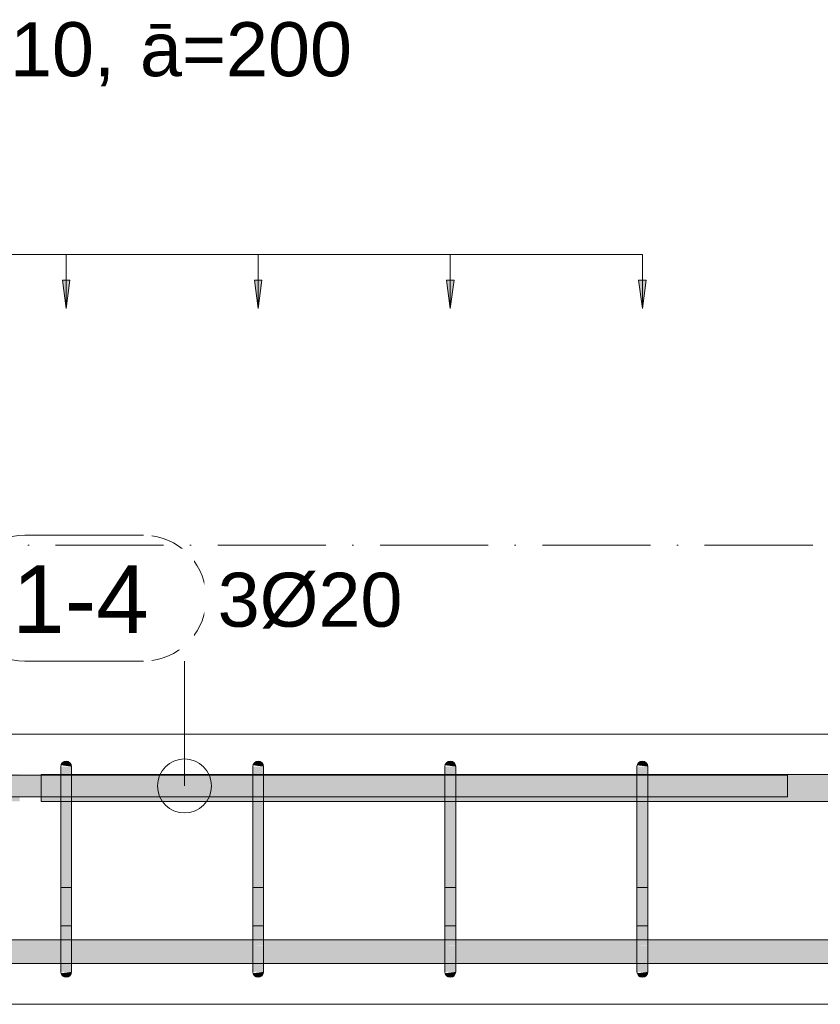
# Model space of a CAD drawing. Header units: millimetres. Extents: x -25607 to 9385, y 1894 to 10168.
# Tile 54 of 181: x -10780 to -10040, y 8670 to 9581. Entities that reach past the tile are written whole.
import ezdxf

# ---------------------------------------------------------------- set-up
doc = ezdxf.new("R2010")
doc.units = ezdxf.units.MM
doc.linetypes.add('Čerchovaná', pattern=[150, 100, -25, 0, -25])
for name, color, linetype, lineweight in [('A-ANNO-DIMS', 211, 'Continuous', 5), ('A-ANNO-DIMS-25', 211, 'Continuous', 5), ('A-FLOR-LEVL', 51, 'Continuous', 5), ('S-BEAM', 12, 'Continuous', 9), ('S-RBAR', 171, 'Continuous', 5), ('S-RBAR-IDEN', 171, 'Continuous', 5)]:
    doc.layers.add(name, color=color, linetype=linetype, lineweight=lineweight)
doc.styles.add('Arial', font='arial.ttf', dxfattribs={"height": 50})
doc.styles.add('Arial_1', font='arial.ttf', dxfattribs={"height": 62.5})
doc.dimstyles.new('Výztuž_kusy__řezy_', dxfattribs={"dimscale": 304.8, "dimtxt": 0.18, "dimasz": 0, "dimexe": 0, "dimexo": 0.0625, "dimgap": 0.082021, "dimtad": 1, "dimdec": 0, "dimzin": 0, "dimdsep": 46, "dimtxsty": 'Arial_1', "dimblk1": 'NONE', "dimblk2": 'NONE', "dimsah": 1, "dimcen": 0.09, "dimazin": 0, "dimtfac": 1, "dimtdec": 4, "dimtix": 1, "dimtmove": 0, "dimatfit": 3, "dimfxl": 0.164042, "dimfxlon": 1, "dimtvp": 1, "dimtfill": 1, "dimtolj": 1, "dimtzin": 0, "dimarcsym": 2})

# ---------------------------------------------------------------- blocks, each defined once
blk = doc.blocks.new('Popisek výztuže - _Typ_ množství_PRAVÝ _řezy_-573729-V4')
at = {"layer": 'S-RBAR-IDEN'}
for p, q in [((-24857.77, 9096.15), (-24967.46, 9096.15)), ((-24967.46, 8979.71), (-24857.77, 8979.71))]:
    blk.add_line(p, q, dxfattribs=at)
for centre, start, end in [((-24967.46, 9037.93), 90, 270), ((-24857.77, 9037.93), 277.64339, 82.35661)]:
    blk.add_arc(centre, 58.22, start, end, dxfattribs=at)
blk = doc.blocks.new('DIMBLOCK147-V4')
at = {"layer": 'A-ANNO-DIMS-25'}
for points in [[(-10914.71, 9314.03), (-10911.25, 9340.32), (-10918.17, 9340.32)], [(-10737.07, 9314.03), (-10733.61, 9340.32), (-10740.53, 9340.32)]]:
    blk.add_hatch(color=256, dxfattribs=at).paths.add_polyline_path(points)
for p, q in [((-10914.71, 9364.03), (-10737.07, 9364.03)), ((-10914.71, 9364.03), (-10914.71, 9364.03)), ((-10914.71, 9364.03), (-10914.71, 9314.03)), ((-10737.07, 9364.03), (-10737.07, 9364.03)), ((-10737.07, 9364.03), (-10737.07, 9314.03)), ((-10911.25, 9340.32), (-10918.17, 9340.32)), ((-10918.17, 9340.32), (-10914.71, 9314.03)), ((-10914.71, 9314.03), (-10911.25, 9340.32)), ((-10733.61, 9340.32), (-10740.53, 9340.32)), ((-10740.53, 9340.32), (-10737.07, 9314.03)), ((-10737.07, 9314.03), (-10733.61, 9340.32))]:
    blk.add_line(p, q, dxfattribs=at)
blk = doc.blocks.new('_None')
blk = doc.blocks.new('DIMBLOCK148-V4')
at = {"layer": 'A-ANNO-DIMS-25'}
for points in [[(-10737.07, 9314.03), (-10733.61, 9340.32), (-10740.53, 9340.32)], [(-10559.43, 9314.03), (-10555.96, 9340.32), (-10562.89, 9340.32)]]:
    blk.add_hatch(color=256, dxfattribs=at).paths.add_polyline_path(points)
for p, q in [((-10737.07, 9364.03), (-10559.43, 9364.03)), ((-10737.07, 9364.03), (-10737.07, 9364.03)), ((-10737.07, 9364.03), (-10737.07, 9314.03)), ((-10559.43, 9364.03), (-10559.43, 9364.03)), ((-10559.43, 9364.03), (-10559.43, 9314.03)), ((-10733.61, 9340.32), (-10740.53, 9340.32)), ((-10740.53, 9340.32), (-10737.07, 9314.03)), ((-10737.07, 9314.03), (-10733.61, 9340.32)), ((-10555.96, 9340.32), (-10562.89, 9340.32)), ((-10562.89, 9340.32), (-10559.43, 9314.03)), ((-10559.43, 9314.03), (-10555.96, 9340.32))]:
    blk.add_line(p, q, dxfattribs=at)
blk = doc.blocks.new('DIMBLOCK149-V4')
at = {"layer": 'A-ANNO-DIMS-25'}
for points in [[(-10559.43, 9314.03), (-10555.96, 9340.32), (-10562.89, 9340.32)], [(-10381.78, 9314.03), (-10378.32, 9340.32), (-10385.24, 9340.32)]]:
    blk.add_hatch(color=256, dxfattribs=at).paths.add_polyline_path(points)
for p, q in [((-10559.43, 9364.03), (-10381.78, 9364.03)), ((-10559.43, 9364.03), (-10559.43, 9364.03)), ((-10559.43, 9364.03), (-10559.43, 9314.03)), ((-10381.78, 9364.03), (-10381.78, 9364.03)), ((-10381.78, 9364.03), (-10381.78, 9314.03)), ((-10555.96, 9340.32), (-10562.89, 9340.32)), ((-10562.89, 9340.32), (-10559.43, 9314.03)), ((-10559.43, 9314.03), (-10555.96, 9340.32)), ((-10378.32, 9340.32), (-10385.24, 9340.32)), ((-10385.24, 9340.32), (-10381.78, 9314.03)), ((-10381.78, 9314.03), (-10378.32, 9340.32))]:
    blk.add_line(p, q, dxfattribs=at)
blk = doc.blocks.new('DIMBLOCK150-V4')
at = {"layer": 'A-ANNO-DIMS-25'}
for points in [[(-10381.78, 9314.03), (-10378.32, 9340.32), (-10385.24, 9340.32)], [(-10204.14, 9314.03), (-10200.68, 9340.32), (-10207.6, 9340.32)]]:
    blk.add_hatch(color=256, dxfattribs=at).paths.add_polyline_path(points)
for p, q in [((-10381.78, 9364.03), (-10204.14, 9364.03)), ((-10381.78, 9364.03), (-10381.78, 9364.03)), ((-10381.78, 9364.03), (-10381.78, 9314.03)), ((-10204.14, 9364.03), (-10204.14, 9364.03)), ((-10204.14, 9364.03), (-10204.14, 9314.03)), ((-10378.32, 9340.32), (-10385.24, 9340.32)), ((-10385.24, 9340.32), (-10381.78, 9314.03)), ((-10381.78, 9314.03), (-10378.32, 9340.32)), ((-10200.68, 9340.32), (-10207.6, 9340.32)), ((-10207.6, 9340.32), (-10204.14, 9314.03)), ((-10204.14, 9314.03), (-10200.68, 9340.32))]:
    blk.add_line(p, q, dxfattribs=at)
blk = doc.blocks.new('DIMBLOCK151-V4')
at = {"layer": 'A-ANNO-DIMS-25'}
for points in [[(-11270, 9314.03), (-11266.54, 9340.32), (-11273.46, 9340.32)], [(-11092.36, 9314.03), (-11088.9, 9340.32), (-11095.82, 9340.32)], [(-10914.71, 9314.03), (-10911.25, 9340.32), (-10918.17, 9340.32)], [(-10737.07, 9314.03), (-10733.61, 9340.32), (-10740.53, 9340.32)], [(-10559.43, 9314.03), (-10555.96, 9340.32), (-10562.89, 9340.32)], [(-10381.78, 9314.03), (-10378.32, 9340.32), (-10385.24, 9340.32)], [(-10204.14, 9314.03), (-10200.68, 9340.32), (-10207.6, 9340.32)]]:
    blk.add_hatch(color=256, dxfattribs=at).paths.add_polyline_path(points)
for p, q in [((-11270, 9364.03), (-10204.14, 9364.03)), ((-11270, 9364.03), (-11092.36, 9364.03)), ((-11270, 9364.03), (-11270, 9364.03)), ((-11270, 9364.03), (-11270, 9314.03)), ((-11092.36, 9364.03), (-10914.71, 9364.03)), ((-11092.36, 9364.03), (-11092.36, 9364.03)), ((-11092.36, 9364.03), (-11092.36, 9314.03)), ((-10914.71, 9364.03), (-10737.07, 9364.03)), ((-10914.71, 9364.03), (-10914.71, 9364.03)), ((-10914.71, 9364.03), (-10914.71, 9314.03)), ((-10737.07, 9364.03), (-10559.43, 9364.03)), ((-10737.07, 9364.03), (-10737.07, 9364.03)), ((-10737.07, 9364.03), (-10737.07, 9314.03)), ((-10559.43, 9364.03), (-10381.78, 9364.03)), ((-10559.43, 9364.03), (-10559.43, 9364.03)), ((-10559.43, 9364.03), (-10559.43, 9314.03)), ((-10381.78, 9364.03), (-10204.14, 9364.03)), ((-10381.78, 9364.03), (-10381.78, 9364.03)), ((-10381.78, 9364.03), (-10381.78, 9314.03)), ((-10204.14, 9364.03), (-10204.14, 9364.03)), ((-10204.14, 9364.03), (-10204.14, 9314.03)), ((-11266.54, 9340.32), (-11273.46, 9340.32)), ((-11273.46, 9340.32), (-11270, 9314.03)), ((-11270, 9314.03), (-11266.54, 9340.32)), ((-11088.9, 9340.32), (-11095.82, 9340.32)), ((-11095.82, 9340.32), (-11092.36, 9314.03)), ((-11092.36, 9314.03), (-11088.9, 9340.32)), ((-10911.25, 9340.32), (-10918.17, 9340.32)), ((-10918.17, 9340.32), (-10914.71, 9314.03)), ((-10914.71, 9314.03), (-10911.25, 9340.32)), ((-10733.61, 9340.32), (-10740.53, 9340.32)), ((-10740.53, 9340.32), (-10737.07, 9314.03)), ((-10737.07, 9314.03), (-10733.61, 9340.32)), ((-10555.96, 9340.32), (-10562.89, 9340.32)), ((-10562.89, 9340.32), (-10559.43, 9314.03)), ((-10559.43, 9314.03), (-10555.96, 9340.32)), ((-10378.32, 9340.32), (-10385.24, 9340.32)), ((-10385.24, 9340.32), (-10381.78, 9314.03)), ((-10381.78, 9314.03), (-10378.32, 9340.32)), ((-10200.68, 9340.32), (-10207.6, 9340.32)), ((-10207.6, 9340.32), (-10204.14, 9314.03)), ((-10204.14, 9314.03), (-10200.68, 9340.32))]:
    blk.add_line(p, q, dxfattribs=at)

msp = doc.modelspace()

# ---------------------------------------------------------------- hatches: boundary and pattern name
at = {"layer": 'S-RBAR'}
for points in [[(-10732.07, 8890), (-10732.24, 8891.29), (-10732.74, 8892.5), (-10733.53, 8893.54), (-10734.57, 8894.33), (-10735.78, 8894.83), (-10737.07, 8895), (-10738.36, 8894.83), (-10739.57, 8894.33), (-10740.61, 8893.54), (-10741.4, 8892.5), (-10741.9, 8891.29), (-10732.24, 8890.02)], [(-10554.43, 8890), (-10554.6, 8891.29), (-10555.1, 8892.5), (-10555.89, 8893.54), (-10556.93, 8894.33), (-10558.13, 8894.83), (-10559.43, 8895), (-10560.72, 8894.83), (-10561.93, 8894.33), (-10562.96, 8893.54), (-10563.76, 8892.5), (-10564.26, 8891.29), (-10554.6, 8890.02)], [(-10376.78, 8890), (-10376.95, 8891.29), (-10377.45, 8892.5), (-10378.25, 8893.54), (-10379.28, 8894.33), (-10380.49, 8894.83), (-10381.78, 8895), (-10383.76, 8894.55), (-10384.28, 8894.33), (-10385.32, 8893.54), (-10386.11, 8892.5), (-10386.61, 8891.29), (-10376.95, 8890.02)], [(-10199.14, 8890), (-10199.31, 8891.29), (-10199.81, 8892.5), (-10200.6, 8893.54), (-10201.64, 8894.33), (-10202.84, 8894.83), (-10204.14, 8895), (-10205.43, 8894.83), (-10206.64, 8894.33), (-10207.67, 8893.54), (-10208.47, 8892.5), (-10208.97, 8891.29), (-10199.31, 8890.02)], [(-10732.07, 8865), (-10732.07, 8890), (-10742.07, 8890), (-10742.07, 8865)], [(-10554.43, 8865), (-10554.43, 8890), (-10564.43, 8890), (-10564.43, 8865)], [(-10383.76, 8865), (-10376.78, 8865), (-10376.78, 8890), (-10386.78, 8890), (-10386.78, 8865)], [(-10199.14, 8865), (-10199.14, 8890), (-10209.14, 8890), (-10209.14, 8865)], [(-10769.56, 8862.07), (-10760, 8862.07), (-10760, 8882.07), (-10780, 8882.07), (-10780, 8862.07)], [(-10742.07, 8725), (-10732.07, 8725), (-10732.07, 8865), (-10742.07, 8865), (-10742.07, 8741.44)], [(-10564.43, 8725), (-10554.43, 8725), (-10554.43, 8865), (-10564.43, 8865), (-10564.43, 8741.44)], [(-10383.76, 8725), (-10376.78, 8725), (-10376.78, 8865), (-10386.78, 8865), (-10386.78, 8725)], [(-10209.14, 8725), (-10199.14, 8725), (-10199.14, 8865), (-10209.14, 8865), (-10209.14, 8741.44)], [(-10737.07, 8695), (-10735.78, 8695.17), (-10734.57, 8695.67), (-10733.53, 8696.46), (-10732.74, 8697.5), (-10732.24, 8698.71), (-10732.24, 8699.98), (-10741.9, 8698.71), (-10741.4, 8697.5), (-10740.61, 8696.46), (-10739.57, 8695.67), (-10738.36, 8695.17)], [(-10559.43, 8695), (-10558.13, 8695.17), (-10556.93, 8695.67), (-10555.89, 8696.46), (-10555.1, 8697.5), (-10554.6, 8698.71), (-10554.6, 8699.98), (-10564.26, 8698.71), (-10563.76, 8697.5), (-10562.96, 8696.46), (-10561.93, 8695.67), (-10560.72, 8695.17)], [(-10381.78, 8695), (-10380.49, 8695.17), (-10379.28, 8695.67), (-10378.25, 8696.46), (-10377.45, 8697.5), (-10376.95, 8698.71), (-10376.95, 8699.98), (-10386.61, 8698.71), (-10386.11, 8697.5), (-10385.32, 8696.46), (-10383.76, 8695.45), (-10383.08, 8695.17)], [(-10204.14, 8695), (-10202.84, 8695.17), (-10201.64, 8695.67), (-10200.6, 8696.46), (-10199.81, 8697.5), (-10199.31, 8698.71), (-10199.31, 8699.98), (-10208.97, 8698.71), (-10208.47, 8697.5), (-10207.67, 8696.46), (-10206.64, 8695.67), (-10205.43, 8695.17)]]:
    msp.add_hatch(color=7, dxfattribs=at).paths.add_polyline_path(points)
h = msp.add_hatch(color=7, dxfattribs=at)
h.paths.add_polyline_path([(-15557.5, 8857.8), (-15403.33, 8857.8), (-15403.33, 8882.8), (-15557.5, 8882.8), (-15557.5, 8863.81)])
h.paths.add_polyline_path([(-12307.91, 8857.8), (-12307.91, 8882.8), (-12390.45, 8882.8), (-12390.45, 8857.8), (-12312.75, 8857.8)])
h.paths.add_polyline_path([(-15393.33, 8857.8), (-15234.17, 8857.8), (-15234.17, 8882.8), (-15393.33, 8882.8), (-15393.33, 8863.81)])
h.paths.add_polyline_path([(-15224.17, 8857.8), (-15065, 8857.8), (-15065, 8882.8), (-15224.17, 8882.8), (-15224.17, 8863.81)])
h.paths.add_polyline_path([(-12483, 8857.8), (-12400.45, 8857.8), (-12400.45, 8882.8), (-12483, 8882.8), (-12483, 8863.81)])
h.paths.add_polyline_path([(-12020.27, 8857.8), (-11937.73, 8857.8), (-11937.73, 8882.8), (-12020.27, 8882.8), (-12020.27, 8863.81)])
h.paths.add_polyline_path([(-12112.82, 8857.8), (-12030.27, 8857.8), (-12030.27, 8882.8), (-12112.82, 8882.8), (-12112.82, 8863.81)])
h.paths.add_polyline_path([(-12575.54, 8857.8), (-12493, 8857.8), (-12493, 8882.8), (-12575.54, 8882.8), (-12575.54, 8863.81)])
h.paths.add_polyline_path([(-12158.43, 8857.8), (-12122.82, 8857.8), (-12122.82, 8882.8), (-12205.36, 8882.8), (-12205.36, 8857.8)])
h.paths.add_polyline_path([(-12621.38, 8857.8), (-12585.54, 8857.8), (-12585.54, 8882.8), (-12675.54, 8882.8), (-12675.54, 8857.8)])
h.paths.add_polyline_path([(-12215.36, 8857.8), (-12215.36, 8882.8), (-12297.91, 8882.8), (-12297.91, 8857.8)])
h.paths.add_polyline_path([(-12733.93, 8857.8), (-12733.93, 8882.8), (-12772.32, 8882.8), (-12772.32, 8857.8)])
h.paths.add_polyline_path([(-15055, 8857.8), (-14865, 8857.8), (-14865, 8882.8), (-15055, 8882.8), (-15055, 8863.81)])
h.paths.add_polyline_path([(-14855, 8857.8), (-14772.45, 8857.8), (-14772.45, 8882.8), (-14855, 8882.8), (-14855, 8863.81)])
h.paths.add_polyline_path([(-14669.91, 8857.8), (-14587.36, 8857.8), (-14587.36, 8882.8), (-14669.91, 8882.8), (-14669.91, 8863.81)])
h.paths.add_polyline_path([(-14762.45, 8857.8), (-14679.91, 8857.8), (-14679.91, 8882.8), (-14762.45, 8882.8), (-14762.45, 8863.81)])
h.paths.add_polyline_path([(-12685.54, 8857.8), (-12685.54, 8882.8), (-12723.93, 8882.8), (-12723.93, 8857.8)])
h.paths.add_polyline_path([(-14484.82, 8857.8), (-14402.27, 8857.8), (-14402.27, 8882.8), (-14484.82, 8882.8), (-14484.82, 8863.81)])
h.paths.add_polyline_path([(-14577.36, 8857.8), (-14494.82, 8857.8), (-14494.82, 8882.8), (-14577.36, 8882.8), (-14577.36, 8863.81)])
h.paths.add_polyline_path([(-12927.49, 8857.8), (-12927.49, 8882.8), (-12965.88, 8882.8), (-12965.88, 8857.8), (-12930.02, 8857.8)])
h.paths.add_polyline_path([(-12879.1, 8857.8), (-12879.1, 8882.8), (-12917.49, 8882.8), (-12917.49, 8857.8)])
h.paths.add_polyline_path([(-12830.71, 8857.8), (-12830.71, 8882.8), (-12869.1, 8882.8), (-12869.1, 8857.8)])
h.paths.add_polyline_path([(-12782.32, 8857.8), (-12782.32, 8882.8), (-12820.71, 8882.8), (-12820.71, 8857.8)])
h.paths.add_polyline_path([(-13072.66, 8857.8), (-13072.66, 8882.8), (-13111.05, 8882.8), (-13111.05, 8857.8), (-13084.34, 8857.8)])
h.paths.add_polyline_path([(-10919.71, 8857.8), (-10919.71, 8882.8), (-11087.36, 8882.8), (-11087.36, 8857.8), (-10923.88, 8857.8)])
h.paths.add_polyline_path([(-10780, 8857.8), (-10780, 8882.8), (-10909.71, 8882.8), (-10909.71, 8857.8)])
h.paths.add_polyline_path([(-11097.36, 8857.8), (-11097.36, 8882.8), (-11265, 8882.8), (-11265, 8857.8), (-11232.51, 8857.8)])
h.paths.add_polyline_path([(-11275, 8857.8), (-11275, 8882.8), (-11465, 8882.8), (-11465, 8857.8), (-11386.83, 8857.8)])
h.paths.add_polyline_path([(-13062.66, 8857.8), (-13024.27, 8857.8), (-13024.27, 8882.8), (-13062.66, 8882.8), (-13062.66, 8863.81)])
h.paths.add_polyline_path([(-12975.88, 8857.8), (-12975.88, 8882.8), (-13014.27, 8882.8), (-13014.27, 8857.8)])
h.paths.add_polyline_path([(-14392.27, 8857.8), (-14309.73, 8857.8), (-14309.73, 8882.8), (-14392.27, 8882.8), (-14392.27, 8863.81)])
h.paths.add_polyline_path([(-14207.18, 8857.8), (-14124.64, 8857.8), (-14124.64, 8882.8), (-14207.18, 8882.8), (-14207.18, 8863.81)])
h.paths.add_polyline_path([(-14299.73, 8857.8), (-14217.18, 8857.8), (-14217.18, 8882.8), (-14299.73, 8882.8), (-14299.73, 8863.81)])
h.paths.add_polyline_path([(-14022.09, 8857.8), (-13939.55, 8857.8), (-13939.55, 8882.8), (-14022.09, 8882.8), (-14022.09, 8863.81)])
h.paths.add_polyline_path([(-14114.64, 8857.8), (-14032.09, 8857.8), (-14032.09, 8882.8), (-14114.64, 8882.8), (-14114.64, 8863.81)])
h.paths.add_polyline_path([(-13929.55, 8857.8), (-13847, 8857.8), (-13847, 8882.8), (-13929.55, 8882.8), (-13929.55, 8863.81)])
h.paths.add_polyline_path([(-13217.83, 8857.8), (-13217.83, 8882.8), (-13256.22, 8882.8), (-13256.22, 8857.8), (-13238.66, 8857.8)])
h.paths.add_polyline_path([(-13207.83, 8857.8), (-13169.44, 8857.8), (-13169.44, 8882.8), (-13207.83, 8882.8), (-13207.83, 8863.81)])
h.paths.add_polyline_path([(-13121.05, 8857.8), (-13121.05, 8882.8), (-13159.44, 8882.8), (-13159.44, 8857.8)])
h.paths.add_polyline_path([(-11927.73, 8857.8), (-11845.18, 8857.8), (-11845.18, 8882.8), (-11927.73, 8882.8), (-11927.73, 8863.81)])
h.paths.add_polyline_path([(-11742.64, 8857.8), (-11660.09, 8857.8), (-11660.09, 8882.8), (-11742.64, 8882.8), (-11742.64, 8863.81)])
h.paths.add_polyline_path([(-11835.18, 8857.8), (-11752.64, 8857.8), (-11752.64, 8882.8), (-11835.18, 8882.8), (-11835.18, 8863.81)])
h.paths.add_polyline_path([(-13744.46, 8857.8), (-13653.33, 8857.8), (-13653.33, 8882.8), (-13744.46, 8882.8), (-13744.46, 8863.81)])
h.paths.add_polyline_path([(-13837, 8857.8), (-13754.46, 8857.8), (-13754.46, 8882.8), (-13837, 8882.8), (-13837, 8863.81)])
h.paths.add_polyline_path([(-13556.55, 8857.8), (-13556.55, 8882.8), (-13594.94, 8882.8), (-13594.94, 8857.8)])
h.paths.add_polyline_path([(-13643.33, 8857.8), (-13604.94, 8857.8), (-13604.94, 8882.8), (-13643.33, 8882.8), (-13643.33, 8863.81)])
h.paths.add_polyline_path([(-11557.55, 8857.8), (-11475, 8857.8), (-11475, 8882.8), (-11557.55, 8882.8), (-11557.55, 8863.81)])
h.paths.add_polyline_path([(-13401.38, 8857.8), (-13363, 8857.8), (-13363, 8882.8), (-13401.38, 8882.8), (-13401.38, 8863.81)])
h.paths.add_polyline_path([(-13449.77, 8857.8), (-13411.38, 8857.8), (-13411.38, 8882.8), (-13449.77, 8882.8), (-13449.77, 8863.81)])
h.paths.add_polyline_path([(-13498.16, 8857.8), (-13459.77, 8857.8), (-13459.77, 8882.8), (-13498.16, 8882.8), (-13498.16, 8863.81)])
h.paths.add_polyline_path([(-11650.09, 8857.8), (-11567.55, 8857.8), (-11567.55, 8882.8), (-11650.09, 8882.8), (-11650.09, 8863.81)])
h.paths.add_polyline_path([(-13546.55, 8857.8), (-13508.16, 8857.8), (-13508.16, 8882.8), (-13546.55, 8882.8), (-13546.55, 8863.81)])
h.paths.add_polyline_path([(-13304.61, 8857.8), (-13266.22, 8857.8), (-13266.22, 8882.8), (-13304.61, 8882.8), (-13304.61, 8863.81)])
h.paths.add_polyline_path([(-13353, 8857.8), (-13314.61, 8857.8), (-13314.61, 8882.8), (-13353, 8882.8), (-13353, 8863.81)])
h = msp.add_hatch(color=7, dxfattribs=at)
h.paths.add_polyline_path([(-10732.07, 8857.8), (-10564.43, 8857.8), (-10564.43, 8882.8), (-10732.07, 8882.8), (-10732.07, 8863.81)])
h.paths.add_polyline_path([(-10760, 8857.8), (-10742.07, 8857.8), (-10742.07, 8882.8), (-10760, 8882.8), (-10760, 8863.81)])
h.paths.add_polyline_path([(-7035, 8857.8), (-7035, 8882.8), (-7123.69, 8882.8), (-7123.69, 8857.8), (-7065.91, 8857.8)])
h.paths.add_polyline_path([(-10554.43, 8857.8), (-10386.78, 8857.8), (-10386.78, 8882.8), (-10554.43, 8882.8), (-10554.43, 8863.81)])
h.paths.add_polyline_path([(-7837.5, 8857.8), (-7764.89, 8857.8), (-7764.89, 8882.8), (-7851.13, 8882.8), (-7851.13, 8857.8)])
h.paths.add_polyline_path([(-10376.78, 8857.8), (-10209.14, 8857.8), (-10209.14, 8882.8), (-10376.78, 8882.8), (-10376.78, 8863.81)])
h.paths.add_polyline_path([(-10199.14, 8857.8), (-10009.14, 8857.8), (-10009.14, 8882.8), (-10199.14, 8882.8), (-10199.14, 8863.81)])
h.paths.add_polyline_path([(-7754.89, 8857.8), (-7668.65, 8857.8), (-7668.65, 8882.8), (-7754.89, 8882.8), (-7754.89, 8863.81)])
h.paths.add_polyline_path([(-7961.13, 8857.8), (-7961.13, 8882.8), (-8000.39, 8882.8), (-8000.39, 8857.8), (-7991.82, 8857.8)])
h.paths.add_polyline_path([(-7861.13, 8857.8), (-7861.13, 8882.8), (-7951.13, 8882.8), (-7951.13, 8857.8)])
h.paths.add_polyline_path([(-8108.92, 8857.8), (-8108.92, 8882.8), (-8148.18, 8882.8), (-8148.18, 8857.8), (-8146.14, 8857.8)])
h.paths.add_polyline_path([(-8059.65, 8857.8), (-8059.65, 8882.8), (-8098.92, 8882.8), (-8098.92, 8857.8)])
h.paths.add_polyline_path([(-8010.39, 8857.8), (-8010.39, 8882.8), (-8049.65, 8882.8), (-8049.65, 8857.8)])
h.paths.add_polyline_path([(-9999.14, 8857.8), (-9916.59, 8857.8), (-9916.59, 8882.8), (-9999.14, 8882.8), (-9999.14, 8863.81)])
h.paths.add_polyline_path([(-9906.59, 8857.8), (-9824.05, 8857.8), (-9824.05, 8882.8), (-9906.59, 8882.8), (-9906.59, 8863.81)])
h.paths.add_polyline_path([(-9721.5, 8857.8), (-9638.96, 8857.8), (-9638.96, 8882.8), (-9721.5, 8882.8), (-9721.5, 8863.81)])
h.paths.add_polyline_path([(-9814.05, 8857.8), (-9731.5, 8857.8), (-9731.5, 8882.8), (-9814.05, 8882.8), (-9814.05, 8863.81)])
h.paths.add_polyline_path([(-9536.41, 8857.8), (-9453.87, 8857.8), (-9453.87, 8882.8), (-9536.41, 8882.8), (-9536.41, 8863.81)])
h.paths.add_polyline_path([(-9628.96, 8857.8), (-9546.41, 8857.8), (-9546.41, 8882.8), (-9628.96, 8882.8), (-9628.96, 8863.81)])
h.paths.add_polyline_path([(-8256.7, 8857.8), (-8256.7, 8882.8), (-8295.97, 8882.8), (-8295.97, 8857.8)])
h.paths.add_polyline_path([(-8207.44, 8857.8), (-8207.44, 8882.8), (-8246.7, 8882.8), (-8246.7, 8857.8)])
h.paths.add_polyline_path([(-8197.44, 8857.8), (-8158.18, 8857.8), (-8158.18, 8882.8), (-8197.44, 8882.8), (-8197.44, 8863.81)])
h.paths.add_polyline_path([(-8453.76, 8857.8), (-8453.76, 8882.8), (-8493.02, 8882.8), (-8493.02, 8857.8), (-8454.78, 8857.8)])
h.paths.add_polyline_path([(-8404.49, 8857.8), (-8404.49, 8882.8), (-8443.76, 8882.8), (-8443.76, 8857.8)])
h.paths.add_polyline_path([(-8355.23, 8857.8), (-8355.23, 8882.8), (-8394.49, 8882.8), (-8394.49, 8857.8)])
h.paths.add_polyline_path([(-8305.97, 8857.8), (-8305.97, 8882.8), (-8345.23, 8882.8), (-8345.23, 8857.8)])
h.paths.add_polyline_path([(-9443.87, 8857.8), (-9361.32, 8857.8), (-9361.32, 8882.8), (-9443.87, 8882.8), (-9443.87, 8863.81)])
h.paths.add_polyline_path([(-9258.78, 8857.8), (-9176.23, 8857.8), (-9176.23, 8882.8), (-9258.78, 8882.8), (-9258.78, 8863.81)])
h.paths.add_polyline_path([(-9351.32, 8857.8), (-9268.78, 8857.8), (-9268.78, 8882.8), (-9351.32, 8882.8), (-9351.32, 8863.81)])
h.paths.add_polyline_path([(-9073.69, 8857.8), (-8991.14, 8857.8), (-8991.14, 8882.8), (-9073.69, 8882.8), (-9073.69, 8863.81)])
h.paths.add_polyline_path([(-8601.54, 8857.8), (-8601.54, 8882.8), (-8640.81, 8882.8), (-8640.81, 8857.8), (-8609.1, 8857.8)])
h.paths.add_polyline_path([(-9166.23, 8857.8), (-9083.69, 8857.8), (-9083.69, 8882.8), (-9166.23, 8882.8), (-9166.23, 8863.81)])
h.paths.add_polyline_path([(-8981.14, 8857.8), (-8898.59, 8857.8), (-8898.59, 8882.8), (-8981.14, 8882.8), (-8981.14, 8863.81)])
h.paths.add_polyline_path([(-8552.28, 8857.8), (-8552.28, 8882.8), (-8591.54, 8882.8), (-8591.54, 8857.8)])
h.paths.add_polyline_path([(-8542.28, 8857.8), (-8503.02, 8857.8), (-8503.02, 8882.8), (-8542.28, 8882.8), (-8542.28, 8863.81)])
h.paths.add_polyline_path([(-8749.33, 8857.8), (-8749.33, 8882.8), (-8788.59, 8882.8), (-8788.59, 8857.8), (-8763.41, 8857.8)])
h.paths.add_polyline_path([(-8700.07, 8857.8), (-8700.07, 8882.8), (-8739.33, 8882.8), (-8739.33, 8857.8)])
h.paths.add_polyline_path([(-7562.41, 8857.8), (-7476.17, 8857.8), (-7476.17, 8882.8), (-7562.41, 8882.8), (-7562.41, 8863.81)])
h.paths.add_polyline_path([(-7658.65, 8857.8), (-7572.41, 8857.8), (-7572.41, 8882.8), (-7658.65, 8882.8), (-7658.65, 8863.81)])
h.paths.add_polyline_path([(-8888.59, 8857.8), (-8798.59, 8857.8), (-8798.59, 8882.8), (-8888.59, 8882.8), (-8888.59, 8863.81)])
h.paths.add_polyline_path([(-8690.07, 8857.8), (-8650.81, 8857.8), (-8650.81, 8882.8), (-8690.07, 8882.8), (-8690.07, 8863.81)])
h.paths.add_polyline_path([(-7133.69, 8857.8), (-7133.69, 8882.8), (-7273.69, 8882.8), (-7273.69, 8857.8), (-7220.23, 8857.8)])
h.paths.add_polyline_path([(-7369.93, 8857.8), (-7283.69, 8857.8), (-7283.69, 8882.8), (-7369.93, 8882.8), (-7369.93, 8863.81)])
h.paths.add_polyline_path([(-7379.93, 8857.8), (-7379.93, 8882.8), (-7466.17, 8882.8), (-7466.17, 8857.8)])
h = msp.add_hatch(color=7, dxfattribs=at)
h.paths.add_polyline_path([(-13155, 8707.64), (-13121.05, 8707.92), (-13121.05, 8729.64), (-13155, 8729.64), (-13155, 8710.85)])
h.paths.add_polyline_path([(-9303.53, 8707.64), (-9268.78, 8707.92), (-9268.78, 8729.64), (-9351.32, 8729.64), (-9351.32, 8707.64), (-9342.11, 8707.64)])
h.paths.add_polyline_path([(-10376.78, 8707.64), (-10209.14, 8707.92), (-10209.14, 8729.64), (-10376.78, 8729.64), (-10376.78, 8707.92)])
h.paths.add_polyline_path([(-13111.05, 8707.64), (-13072.66, 8707.92), (-13072.66, 8729.64), (-13111.05, 8729.64), (-13111.05, 8707.92)])
h.paths.add_polyline_path([(-12081.27, 8707.64), (-12030.27, 8707.92), (-12030.27, 8729.64), (-12112.82, 8729.64), (-12112.82, 8707.64)])
h.paths.add_polyline_path([(-12020.27, 8707.64), (-11937.73, 8707.92), (-11937.73, 8729.64), (-12020.27, 8729.64), (-12020.27, 8707.92)])
h.paths.add_polyline_path([(-10386.78, 8707.64), (-10386.78, 8729.64), (-10554.43, 8729.64), (-10554.43, 8707.64), (-10422.34, 8707.64)])
h.paths.add_polyline_path([(-13062.66, 8707.64), (-13024.27, 8707.92), (-13024.27, 8729.64), (-13062.66, 8729.64), (-13062.66, 8707.92)])
h.paths.add_polyline_path([(-8404.49, 8707.64), (-8404.49, 8729.64), (-8443.76, 8729.64), (-8443.76, 8707.64), (-8416.2, 8707.64)])
h.paths.add_polyline_path([(-8385, 8707.64), (-8385, 8729.64), (-8394.49, 8729.64), (-8394.49, 8707.64)])
h.paths.add_polyline_path([(-9258.78, 8707.64), (-9176.23, 8707.92), (-9176.23, 8729.64), (-9258.78, 8729.64), (-9258.78, 8707.92)])
h.paths.add_polyline_path([(-11927.73, 8707.64), (-11845.18, 8707.92), (-11845.18, 8729.64), (-11927.73, 8729.64), (-11927.73, 8707.92)])
h.paths.add_polyline_path([(-12122.82, 8707.64), (-12122.82, 8729.64), (-12205.36, 8729.64), (-12205.36, 8707.64), (-12158.43, 8707.64)])
h.paths.add_polyline_path([(-10199.14, 8707.64), (-10009.14, 8707.92), (-10009.14, 8729.64), (-10199.14, 8729.64), (-10199.14, 8707.92)])
h.paths.add_polyline_path([(-9361.32, 8707.64), (-9361.32, 8729.64), (-9443.87, 8729.64), (-9443.87, 8707.64), (-9380.69, 8707.64)])
h.paths.add_polyline_path([(-13014.27, 8707.64), (-12975.88, 8707.92), (-12975.88, 8729.64), (-13014.27, 8729.64), (-13014.27, 8707.92)])
h.paths.add_polyline_path([(-8453.76, 8707.64), (-8453.76, 8729.64), (-8493.02, 8729.64), (-8493.02, 8707.64), (-8454.78, 8707.64)])
h.paths.add_polyline_path([(-10564.43, 8707.64), (-10564.43, 8729.64), (-10732.07, 8729.64), (-10732.07, 8707.64), (-10576.66, 8707.64)])
h.paths.add_polyline_path([(-9166.23, 8707.64), (-9083.69, 8707.92), (-9083.69, 8729.64), (-9166.23, 8729.64), (-9166.23, 8707.92)])
h.paths.add_polyline_path([(-8503.02, 8707.64), (-8503.02, 8729.64), (-8542.28, 8729.64), (-8542.28, 8707.64), (-8531.94, 8707.64)])
h.paths.add_polyline_path([(-12215.36, 8707.64), (-12215.36, 8729.64), (-12297.91, 8729.64), (-12297.91, 8707.64), (-12235.59, 8707.64)])
h.paths.add_polyline_path([(-9999.14, 8707.64), (-9916.59, 8707.92), (-9916.59, 8729.64), (-9999.14, 8729.64), (-9999.14, 8707.92)])
h.paths.add_polyline_path([(-12965.88, 8707.64), (-12927.49, 8707.92), (-12927.49, 8729.64), (-12965.88, 8729.64), (-12965.88, 8707.92)])
h.paths.add_polyline_path([(-11835.18, 8707.64), (-11752.64, 8707.92), (-11752.64, 8729.64), (-11835.18, 8729.64), (-11835.18, 8707.92)])
h.paths.add_polyline_path([(-12917.49, 8707.64), (-12879.1, 8707.92), (-12879.1, 8729.64), (-12917.49, 8729.64), (-12917.49, 8707.92)])
h.paths.add_polyline_path([(-8552.28, 8707.64), (-8552.28, 8729.64), (-8591.54, 8729.64), (-8591.54, 8707.64), (-8570.52, 8707.64)])
h.paths.add_polyline_path([(-10742.07, 8707.64), (-10742.07, 8729.64), (-10909.71, 8729.64), (-10909.71, 8707.64), (-10769.56, 8707.64)])
h.paths.add_polyline_path([(-9453.87, 8707.64), (-9453.87, 8729.64), (-9536.41, 8729.64), (-9536.41, 8707.64), (-9457.85, 8707.64)])
h.paths.add_polyline_path([(-10919.71, 8707.64), (-10919.71, 8729.64), (-11087.36, 8729.64), (-11087.36, 8707.64), (-10923.88, 8707.64)])
h.paths.add_polyline_path([(-12869.1, 8707.64), (-12830.71, 8707.92), (-12830.71, 8729.64), (-12869.1, 8729.64), (-12869.1, 8707.92)])
h.paths.add_polyline_path([(-8601.54, 8707.64), (-8601.54, 8729.64), (-8640.81, 8729.64), (-8640.81, 8707.64), (-8609.1, 8707.64)])
h.paths.add_polyline_path([(-9073.69, 8707.64), (-8991.14, 8707.92), (-8991.14, 8729.64), (-9073.69, 8729.64), (-9073.69, 8707.92)])
h.paths.add_polyline_path([(-9906.59, 8707.64), (-9824.05, 8707.92), (-9824.05, 8729.64), (-9906.59, 8729.64), (-9906.59, 8707.92)])
h.paths.add_polyline_path([(-12307.91, 8707.64), (-12307.91, 8729.64), (-12390.45, 8729.64), (-12390.45, 8707.64), (-12312.75, 8707.64)])
h.paths.add_polyline_path([(-12820.71, 8707.64), (-12782.32, 8707.92), (-12782.32, 8729.64), (-12820.71, 8729.64), (-12820.71, 8707.92)])
h.paths.add_polyline_path([(-8650.81, 8707.64), (-8650.81, 8729.64), (-8690.07, 8729.64), (-8690.07, 8707.64), (-8686.25, 8707.64)])
h.paths.add_polyline_path([(-11742.64, 8707.64), (-11660.09, 8707.92), (-11660.09, 8729.64), (-11742.64, 8729.64), (-11742.64, 8707.92)])
h.paths.add_polyline_path([(-11097.36, 8707.64), (-11097.36, 8729.64), (-11265, 8729.64), (-11265, 8707.64), (-11116.77, 8707.64)])
h.paths.add_polyline_path([(-8700.07, 8707.64), (-8700.07, 8729.64), (-8739.33, 8729.64), (-8739.33, 8707.64), (-8724.83, 8707.64)])
h.paths.add_polyline_path([(-12400.45, 8707.64), (-12400.45, 8729.64), (-12483, 8729.64), (-12483, 8707.64), (-12428.48, 8707.64)])
h.paths.add_polyline_path([(-9814.05, 8707.64), (-9731.5, 8707.92), (-9731.5, 8729.64), (-9814.05, 8729.64), (-9814.05, 8707.92)])
h.paths.add_polyline_path([(-12772.32, 8707.64), (-12733.93, 8707.92), (-12733.93, 8729.64), (-12772.32, 8729.64), (-12772.32, 8707.92)])
h.paths.add_polyline_path([(-9546.41, 8707.64), (-9546.41, 8729.64), (-9628.96, 8729.64), (-9628.96, 8707.64), (-9573.59, 8707.64)])
h.paths.add_polyline_path([(-12723.93, 8707.64), (-12685.54, 8707.92), (-12685.54, 8729.64), (-12723.93, 8729.64), (-12723.93, 8707.92)])
h.paths.add_polyline_path([(-8749.33, 8707.64), (-8749.33, 8729.64), (-8788.59, 8729.64), (-8788.59, 8707.64), (-8763.41, 8707.64)])
h.paths.add_polyline_path([(-8981.14, 8707.64), (-8898.59, 8707.92), (-8898.59, 8729.64), (-8981.14, 8729.64), (-8981.14, 8707.92)])
h.paths.add_polyline_path([(-11275, 8707.64), (-11275, 8729.64), (-11465, 8729.64), (-11465, 8707.64), (-11309.67, 8707.64)])
h.paths.add_polyline_path([(-12675.54, 8707.64), (-12585.54, 8707.92), (-12585.54, 8729.64), (-12675.54, 8729.64), (-12675.54, 8707.92)])
h.paths.add_polyline_path([(-8798.59, 8707.64), (-8798.59, 8729.64), (-8888.59, 8729.64), (-8888.59, 8707.64), (-8801.99, 8707.64)])
h.paths.add_polyline_path([(-11650.09, 8707.64), (-11567.55, 8707.92), (-11567.55, 8729.64), (-11650.09, 8729.64), (-11650.09, 8707.92)])
h.paths.add_polyline_path([(-11475, 8707.64), (-11475, 8729.64), (-11557.55, 8729.64), (-11557.55, 8707.64), (-11502.57, 8707.64)])
h.paths.add_polyline_path([(-12493, 8707.64), (-12493, 8729.64), (-12575.54, 8729.64), (-12575.54, 8707.64), (-12505.64, 8707.64)])
h.paths.add_polyline_path([(-9721.5, 8707.64), (-9638.96, 8707.92), (-9638.96, 8729.64), (-9721.5, 8729.64), (-9721.5, 8707.92)])
h = msp.add_hatch(color=7, dxfattribs=at)
h.paths.add_polyline_path([(-10732.07, 8703.08), (-10732.07, 8703.74), (-10733.43, 8703.89), (-10734.27, 8703.51)])
h.paths.add_polyline_path([(-10737.56, 8705.53), (-10739.24, 8707.49), (-10742.07, 8707.92), (-10742.07, 8706.75)])
h.paths.add_polyline_path([(-10732.07, 8711.72), (-10732.07, 8713.44), (-10742.07, 8715.43), (-10737.35, 8711.91)])
h.paths.add_polyline_path([(-10734.1, 8724.03), (-10732.07, 8724.24), (-10732.07, 8725), (-10742.07, 8725), (-10742.07, 8724.03)])
h = msp.add_hatch(color=7, dxfattribs=at)
h.paths.add_polyline_path([(-10732.07, 8700), (-10732.07, 8703.08), (-10734.27, 8703.51), (-10733.43, 8703.89), (-10732.07, 8703.74), (-10732.07, 8711.72), (-10736.6, 8711.99), (-10742.07, 8715.43), (-10742.07, 8708.15), (-10739.1, 8707.32), (-10737.56, 8705.53), (-10742.07, 8706.75), (-10741.9, 8700.99), (-10739.98, 8700.85), (-10735.78, 8700.4)])
h.paths.add_polyline_path([(-10737.07, 8700), (-10732.07, 8700), (-10742.07, 8700.85), (-10741.9, 8700)])
h.paths.add_polyline_path([(-10732.07, 8713.44), (-10732.07, 8724.24), (-10734.1, 8724.03), (-10742.07, 8724.03), (-10742.07, 8715.43)])
h = msp.add_hatch(color=7, dxfattribs=at)
h.paths.add_polyline_path([(-10554.43, 8703.08), (-10554.43, 8703.74), (-10555.78, 8703.89), (-10556.63, 8703.51)])
h.paths.add_polyline_path([(-10559.92, 8705.53), (-10561.6, 8707.49), (-10564.43, 8707.92), (-10564.43, 8706.75)])
h.paths.add_polyline_path([(-10554.43, 8711.72), (-10554.43, 8713.44), (-10564.43, 8715.43), (-10559.7, 8711.91)])
h.paths.add_polyline_path([(-10564.43, 8724.03), (-10554.43, 8724.24), (-10554.43, 8725), (-10564.43, 8725)])
h = msp.add_hatch(color=7, dxfattribs=at)
h.paths.add_polyline_path([(-10554.43, 8700), (-10554.43, 8703.08), (-10556.63, 8703.51), (-10555.78, 8703.89), (-10554.43, 8703.74), (-10554.43, 8711.72), (-10558.96, 8711.99), (-10564.43, 8715.43), (-10564.43, 8708.15), (-10561.45, 8707.32), (-10559.92, 8705.53), (-10564.43, 8706.75), (-10564.26, 8700.99), (-10562.34, 8700.85), (-10558.13, 8700.4)])
h.paths.add_polyline_path([(-10559.43, 8700), (-10554.43, 8700), (-10564.43, 8700.85), (-10564.26, 8700)])
h.paths.add_polyline_path([(-10554.43, 8713.44), (-10554.43, 8724.24), (-10556.46, 8724.03), (-10564.43, 8724.03), (-10564.43, 8715.43)])
h = msp.add_hatch(color=7, dxfattribs=at)
h.paths.add_polyline_path([(-10376.78, 8703.08), (-10376.78, 8703.74), (-10378.14, 8703.89), (-10378.98, 8703.51)])
h.paths.add_polyline_path([(-10382.27, 8705.53), (-10383.96, 8707.49), (-10386.78, 8707.92), (-10386.78, 8706.75), (-10383.76, 8705.93)])
h.paths.add_polyline_path([(-10376.78, 8711.72), (-10376.78, 8713.44), (-10386.78, 8715.43), (-10382.06, 8711.91)])
h.paths.add_polyline_path([(-10386.78, 8724.03), (-10376.78, 8724.24), (-10376.78, 8725), (-10386.78, 8725)])
h = msp.add_hatch(color=7, dxfattribs=at)
h.paths.add_polyline_path([(-10376.78, 8700), (-10376.78, 8703.08), (-10378.98, 8703.51), (-10378.14, 8703.89), (-10376.78, 8703.74), (-10376.78, 8711.72), (-10381.31, 8711.99), (-10382.12, 8712.5), (-10383.76, 8712.5), (-10383.76, 8713.53), (-10386.78, 8715.43), (-10386.78, 8708.15), (-10383.76, 8707.27), (-10382.27, 8705.53), (-10386.78, 8706.75), (-10386.61, 8700.99), (-10383.76, 8700.75), (-10380.49, 8700.4)])
h.paths.add_polyline_path([(-10383.76, 8700), (-10376.78, 8700), (-10386.78, 8700.85), (-10386.61, 8700)])
h.paths.add_polyline_path([(-10376.78, 8713.44), (-10376.78, 8724.24), (-10378.81, 8724.03), (-10386.78, 8724.03), (-10386.78, 8715.43), (-10383.76, 8714.83)])
h = msp.add_hatch(color=7, dxfattribs=at)
h.paths.add_polyline_path([(-10199.14, 8703.08), (-10199.14, 8703.74), (-10200.5, 8703.89), (-10201.34, 8703.51)])
h.paths.add_polyline_path([(-10204.63, 8705.53), (-10206.31, 8707.49), (-10209.14, 8707.92), (-10209.14, 8706.75)])
h.paths.add_polyline_path([(-10199.14, 8711.72), (-10199.14, 8713.44), (-10209.14, 8715.43), (-10204.41, 8711.91)])
h.paths.add_polyline_path([(-10209.14, 8724.03), (-10199.14, 8724.24), (-10199.14, 8725), (-10209.14, 8725)])
h = msp.add_hatch(color=7, dxfattribs=at)
h.paths.add_polyline_path([(-10199.14, 8700), (-10199.14, 8703.08), (-10201.34, 8703.51), (-10200.5, 8703.89), (-10199.14, 8703.74), (-10199.14, 8711.72), (-10203.67, 8711.99), (-10209.14, 8715.43), (-10209.14, 8708.15), (-10206.17, 8707.32), (-10204.63, 8705.53), (-10209.14, 8706.75), (-10208.97, 8700.99), (-10207.05, 8700.85), (-10202.84, 8700.4)])
h.paths.add_polyline_path([(-10204.14, 8700), (-10199.14, 8700), (-10209.14, 8700.85), (-10208.97, 8700)])
h.paths.add_polyline_path([(-10199.14, 8713.44), (-10199.14, 8724.24), (-10201.17, 8724.03), (-10209.14, 8724.03), (-10209.14, 8715.43)])

# ---------------------------------------------------------------- linework, layer by layer
at = {"layer": 'A-FLOR-LEVL', "linetype": 'Čerchovaná'}
msp.add_line((-25606.81, 9095), (-4574.67, 9095), dxfattribs=at)
at = {"layer": 'S-BEAM'}
for p, q in [((-8600, 8920), (-12940, 8920)), ((-8600, 8920), (-12940, 8920)), ((-12940, 8670), (-8600, 8670)), ((-8600, 8670), (-12940, 8670))]:
    msp.add_line(p, q, dxfattribs=at)
at = {"layer": 'S-RBAR'}
for p, q in [((-10742.07, 8865), (-10742.07, 8890)), ((-10742.07, 8865), (-10742.07, 8890)), ((-10732.07, 8865), (-10732.07, 8890)), ((-10732.07, 8865), (-10732.07, 8890)), ((-10564.43, 8865), (-10564.43, 8890)), ((-10564.43, 8865), (-10564.43, 8890)), ((-10554.43, 8865), (-10554.43, 8890)), ((-10554.43, 8865), (-10554.43, 8890)), ((-10386.78, 8865), (-10386.78, 8890)), ((-10386.78, 8865), (-10386.78, 8890)), ((-10376.78, 8865), (-10376.78, 8890)), ((-10376.78, 8865), (-10376.78, 8890)), ((-10209.14, 8865), (-10209.14, 8890)), ((-10209.14, 8865), (-10209.14, 8890)), ((-10199.14, 8865), (-10199.14, 8890)), ((-10199.14, 8865), (-10199.14, 8890)), ((-11470, 8882.07), (-10070, 8882.07)), ((-11470, 8882.07), (-10070, 8882.07)), ((-11470, 8882.07), (-10070, 8882.07)), ((-7035, 8882.8), (-10760, 8882.8)), ((-10760, 8882.8), (-10760, 8857.8)), ((-7035, 8882.8), (-10760, 8882.8)), ((-10760, 8882.8), (-10760, 8857.8)), ((-7035, 8882.8), (-10760, 8882.8)), ((-10760, 8882.8), (-10760, 8857.8)), ((-10070, 8862.07), (-10070, 8882.07)), ((-10070, 8862.07), (-10070, 8882.07)), ((-10070, 8862.07), (-10070, 8882.07)), ((-11470, 8862.07), (-10070, 8862.07)), ((-11470, 8862.07), (-10070, 8862.07)), ((-11470, 8862.07), (-10070, 8862.07)), ((-7035, 8857.8), (-10760, 8857.8)), ((-7035, 8857.8), (-10760, 8857.8)), ((-7035, 8857.8), (-10760, 8857.8)), ((-10742.07, 8725), (-10742.07, 8865)), ((-10742.07, 8865), (-10742.07, 8725)), ((-10732.07, 8725), (-10732.07, 8865)), ((-10732.07, 8865), (-10732.07, 8725)), ((-10564.43, 8725), (-10564.43, 8865)), ((-10564.43, 8865), (-10564.43, 8725)), ((-10554.43, 8725), (-10554.43, 8865)), ((-10554.43, 8865), (-10554.43, 8725)), ((-10386.78, 8725), (-10386.78, 8865)), ((-10386.78, 8865), (-10386.78, 8725)), ((-10376.78, 8725), (-10376.78, 8865)), ((-10376.78, 8865), (-10376.78, 8725)), ((-10209.14, 8725), (-10209.14, 8865)), ((-10209.14, 8865), (-10209.14, 8725)), ((-10199.14, 8725), (-10199.14, 8865)), ((-10199.14, 8865), (-10199.14, 8725)), ((-10742.07, 8778.03), (-10742.07, 8742.68)), ((-10742.07, 8778.03), (-10732.07, 8778.03)), ((-10732.07, 8778.03), (-10732.07, 8742.68)), ((-10564.43, 8778.03), (-10564.43, 8742.68)), ((-10564.43, 8778.03), (-10554.43, 8778.03)), ((-10554.43, 8778.03), (-10554.43, 8742.68)), ((-10386.78, 8778.03), (-10386.78, 8742.68)), ((-10386.78, 8778.03), (-10376.78, 8778.03)), ((-10376.78, 8778.03), (-10376.78, 8742.68)), ((-10209.14, 8778.03), (-10209.14, 8742.68)), ((-10209.14, 8778.03), (-10199.14, 8778.03)), ((-10199.14, 8778.03), (-10199.14, 8742.68)), ((-10742.07, 8700), (-10742.07, 8742.68)), ((-10732.07, 8742.68), (-10742.07, 8742.68)), ((-10742.07, 8707.32), (-10742.07, 8742.68)), ((-10732.07, 8700), (-10732.07, 8742.68)), ((-10732.07, 8707.32), (-10732.07, 8742.68)), ((-10564.43, 8700), (-10564.43, 8742.68)), ((-10554.43, 8742.68), (-10564.43, 8742.68)), ((-10564.43, 8707.32), (-10564.43, 8742.68)), ((-10554.43, 8700), (-10554.43, 8742.68)), ((-10554.43, 8707.32), (-10554.43, 8742.68)), ((-10386.78, 8700), (-10386.78, 8742.68)), ((-10376.78, 8742.68), (-10386.78, 8742.68)), ((-10386.78, 8707.32), (-10386.78, 8742.68)), ((-10376.78, 8700), (-10376.78, 8742.68)), ((-10376.78, 8707.32), (-10376.78, 8742.68)), ((-10209.14, 8700), (-10209.14, 8742.68)), ((-10199.14, 8742.68), (-10209.14, 8742.68)), ((-10209.14, 8707.32), (-10209.14, 8742.68)), ((-10199.14, 8700), (-10199.14, 8742.68)), ((-10199.14, 8707.32), (-10199.14, 8742.68)), ((-8385, 8729.64), (-13155, 8729.64)), ((-8385, 8729.64), (-13155, 8729.64)), ((-8385, 8729.64), (-13155, 8729.64)), ((-10742.07, 8700), (-10742.07, 8725)), ((-10742.07, 8707.32), (-10742.07, 8725)), ((-10732.07, 8700), (-10732.07, 8725)), ((-10732.07, 8700), (-10732.07, 8725)), ((-10564.43, 8700), (-10564.43, 8725)), ((-10564.43, 8707.32), (-10564.43, 8725)), ((-10554.43, 8700), (-10554.43, 8725)), ((-10554.43, 8700), (-10554.43, 8725)), ((-10386.78, 8700), (-10386.78, 8725)), ((-10386.78, 8707.32), (-10386.78, 8725)), ((-10376.78, 8700), (-10376.78, 8725)), ((-10376.78, 8700), (-10376.78, 8725)), ((-10209.14, 8700), (-10209.14, 8725)), ((-10209.14, 8707.32), (-10209.14, 8725)), ((-10199.14, 8700), (-10199.14, 8725)), ((-10199.14, 8700), (-10199.14, 8725)), ((-8385, 8707.64), (-13155, 8707.64)), ((-8385, 8707.64), (-13155, 8707.64)), ((-8385, 8707.64), (-13155, 8707.64)), ((-10742.07, 8700.85), (-10742.07, 8707.32)), ((-10742.07, 8700.85), (-10742.07, 8707.32)), ((-10732.07, 8700), (-10732.07, 8707.32)), ((-10564.43, 8700.85), (-10564.43, 8707.32)), ((-10564.43, 8700.85), (-10564.43, 8707.32)), ((-10554.43, 8700), (-10554.43, 8707.32)), ((-10386.78, 8700.85), (-10386.78, 8707.32)), ((-10386.78, 8700.85), (-10386.78, 8707.32)), ((-10376.78, 8700), (-10376.78, 8707.32)), ((-10209.14, 8700.85), (-10209.14, 8707.32)), ((-10209.14, 8700.85), (-10209.14, 8707.32)), ((-10199.14, 8700), (-10199.14, 8707.32))]:
    msp.add_line(p, q, dxfattribs=at)
for centre, start, end in [((-10737.07, 8890), 0, 180), ((-10737.07, 8890), 0, 180), ((-10559.43, 8890), 0, 180), ((-10559.43, 8890), 0, 180), ((-10381.78, 8890), 0, 180), ((-10381.78, 8890), 0, 180), ((-10204.14, 8890), 0, 180), ((-10204.14, 8890), 0, 180), ((-10737.07, 8700), 180, 0), ((-10737.07, 8700), 180, 0), ((-10737.07, 8700), 180, 0), ((-10559.43, 8700), 180, 0), ((-10559.43, 8700), 180, 0), ((-10559.43, 8700), 180, 0), ((-10381.78, 8700), 180, 360), ((-10381.78, 8700), 180, 360), ((-10381.78, 8700), 180, 360), ((-10204.14, 8700), 180, 0), ((-10204.14, 8700), 180, 0), ((-10204.14, 8700), 180, 0)]:
    msp.add_arc(centre, 5, start, end, dxfattribs=at)
at = {"layer": 'S-RBAR-IDEN'}
msp.add_line((-10627.58, 8872.07), (-10627.58, 8987.59), dxfattribs=at)
msp.add_circle((-10627.58, 8872.07), 25, dxfattribs=at)

# ---------------------------------------------------------------- block references
msp.add_blockref('Popisek výztuže - _Typ_ množství_PRAVÝ _řezy_-573729-V4', (14192.15, 7.88), dxfattribs=at)

# ---------------------------------------------------------------- texts
at = {"layer": 'S-RBAR-IDEN', "char_height": 50, "attachment_point": 1, "style": 'Arial', "bg_fill": 3, "box_fill_scale": 1.25, "bg_fill_color": 256, "bg_fill_true_color": 13158600, "bg_fill_transparency": 0}
for s, insert, width in [('7Ø10, ', (-10882.16, 9578.91), 258.5442), ('ā=200', (-10668.84, 9578.91), 242.5105), ('3Ø20', (-10596.89, 9069.43), 210.443)]:
    msp.add_mtext(s, dxfattribs=dict(at, insert=insert, width=width))

# ---------------------------------------------------------------- dimensions: what is measured, and where the dimension line sits
at = {"layer": 'A-ANNO-DIMS'}
for base, p1, p2, text, override, picture, middle in [((-10204.14, 9364.03), (-11270, 9314.03), (-10204.14, 9314.03), '178 1066', {"dimpost": '<>', "dimblk1": 'None', "dimblk2": 'None', "dimsah": 1, "dimfxl": 1065.860981}, 'DIMBLOCK151-V4', (-10737.07, 9420.94)), ((-10737.07, 9364.03), (-10914.71, 9314.03), (-10737.07, 9314.03), ' ', {"dimpost": '<>', "dimfxl": 177.643497}, 'DIMBLOCK147-V4', (-10825.89, 9364.03)), ((-10559.43, 9364.03), (-10737.07, 9314.03), (-10559.43, 9314.03), ' ', {"dimpost": '<>', "dimfxl": 177.643497}, 'DIMBLOCK148-V4', (-10648.25, 9364.03)), ((-10381.78, 9364.03), (-10559.43, 9314.03), (-10381.78, 9314.03), ' ', {"dimpost": '<>', "dimfxl": 177.643497}, 'DIMBLOCK149-V4', (-10470.6, 9364.03)), ((-10204.14, 9364.03), (-10381.78, 9314.03), (-10204.14, 9314.03), ' ', {"dimpost": '<>', "dimfxl": 177.643497}, 'DIMBLOCK150-V4', (-10292.96, 9364.03))]:
    dim = msp.add_linear_dim(base=base, p1=p1, p2=p2, text=text, dimstyle='Výztuž_kusy__řezy_', override=override, dxfattribs=at)
    dim.commit()
    dim.dimension.update_dxf_attribs({"geometry": picture, "text_midpoint": middle})

# ---------------------------------------------------------------- next in the draw order: texts
at = {"layer": 'S-RBAR-IDEN', "insert": (-10786.88, 9076.18), "char_height": 62.5, "width": 152.3206, "attachment_point": 1, "style": 'Arial_1', "bg_fill": 3, "box_fill_scale": 1.25, "bg_fill_color": 256, "bg_fill_true_color": 13158600, "bg_fill_transparency": 0}
msp.add_mtext('1-4', dxfattribs=at)

doc.saveas('drawing.dxf')
